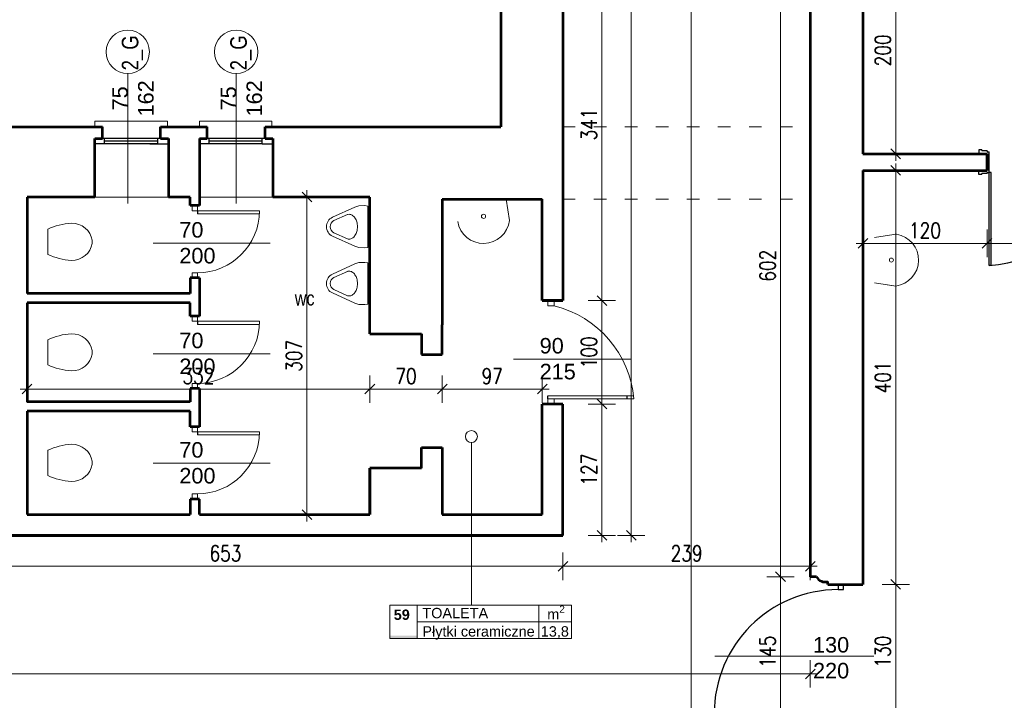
# Model space of a CAD drawing. Header units: millimetres. Extents: x 56977 to 67992, y 30187 to 42235.
# Tile 120 of 130: x 65545 to 66497, y 38844 to 39502. Entities that reach past the tile are written whole.
import ezdxf

# ---------------------------------------------------------------- set-up
doc = ezdxf.new("R2010")
doc.units = ezdxf.units.MM
doc.header["$MEASUREMENT"] = 0
doc.linetypes.add('ACAD_ISO03W100', pattern=[30, 12, -18])
doc.layers.get('0').update_dxf_attribs({"lineweight": 13})
doc.layers.get('DEFPOINTS').update_dxf_attribs({"lineweight": 13})
doc.layers.add('AI-OKNA', color=4, linetype='Continuous')
for name, color, linetype, lineweight in [('AI-OPISY', 3, 'Continuous', 13), ('AI_MURY', 40, 'Continuous', 53), ('AI_WIDOK', 8, 'Continuous', 13), ('OPISY TABELKI', 30, 'Continuous', 13), ('WODA', 7, 'Continuous', 13), ('wymiary', 8, 'Continuous', 13)]:
    doc.layers.add(name, color=color, linetype=linetype, lineweight=lineweight)
doc.styles.add('GENERATED_STYLE_2', font='txt.shx')
doc.styles.get("Standard").update_dxf_attribs({"font": 'txt.shx'})
doc.styles.add('Style-ROMANS', font='ROMANS.shx')
doc.styles.add('WYMIAROWY-08', font='ROMANS.shx', dxfattribs={"width": 0.8})
doc.dimstyles.new('DYBY', dxfattribs={"dimscale": 100, "dimtxt": 0.15, "dimasz": 0.05, "dimexe": 0.05, "dimexo": 0.1, "dimgap": 0.05, "dimtad": 1, "dimdec": 0, "dimdsep": 46, "dimlunit": 5, "dimtxsty": 'WYMIAROWY-08', "dimblk": 'M_STRZ', "dimcen": 0.1, "dimse1": 1, "dimse2": 1, "dimclrd": 7, "dimclre": 7, "dimclrt": 1, "dimadec": 0, "dimazin": 0, "dimtfac": 1, "dimtdec": 0, "dimtmove": 2, "dimatfit": 3, "dimldrblk": 'M_STRZ', "dimfxl": 0, "dimtolj": 1, "dimarcsym": 0})

# ---------------------------------------------------------------- blocks, each defined once
blk = doc.blocks.new('muszla04')
at = {"flags": 128}
for points in [[(17.92, 32.21), (17.92, 7.79)], [(40.7, 2), (44.4, 2.31), (47.98, 3.22), (51.31, 4.7), (54.27, 6.7), (56.78, 9.15), (58.74, 11.98), (60.08, 15.07), (60.76, 18.34), (60.76, 21.66), (60.08, 24.93), (58.74, 28.02), (56.78, 30.85), (54.27, 33.3), (51.31, 35.3), (47.98, 36.78), (44.4, 37.69), (40.7, 38)]]:
    blk.add_lwpolyline(points, dxfattribs=at)
for centre, start, end in [((45.81, -29.75), 94.30913, 114.23108), ((45.81, 69.75), 245.76892, 265.69087)]:
    blk.add_arc(centre, 67.95, start, end)
blk = doc.blocks.new('A$C062C27A1')
at = {"layer": 'WODA'}
for p, q in [((0, 0), (-2.8, 18.76)), ((44, 0), (46.8, 18.76))]:
    blk.add_line(p, q, dxfattribs=at)
at = {"layer": 'WODA', "flags": 128}
for points in [[(44, 0), (47.07, 20.65, 0.865936), (-3, 21.5)], [(-3, 21.5, 0.037015), (-2.8, 18.76)], [(24, 16.5, 1), (20, 16.5, 1), (24, 16.5)]]:
    blk.add_lwpolyline(points, format="xyb", dxfattribs=at)
at = {"layer": 'WODA'}
blk.add_circle((22, 16.5), 2, dxfattribs=at)
blk = doc.blocks.new('M_STRZ')
for p, q in [((0, 2.66), (0, 0)), ((-1.33, 0), (1.33, 0)), ((-0.94, -0.94), (0.94, 0.94)), ((0, 0), (0, -2.66))]:
    blk.add_line(p, q)
blk = doc.blocks.new('*U61')
at = {"layer": 'DEFPOINTS', "color": 0}
for p in [(66301.8, 40905.07), (66194.3, 38743.07), (66301.8, 38743.07)]:
    blk.add_point(p, dxfattribs=at)
at = {"layer": 'wymiary', "color": 7, "lineweight": -2}
blk.add_line((66194.3, 40900.07), (66194.3, 38748.07), dxfattribs=at)
at = {"layer": 'wymiary', "color": 7, "lineweight": -2, "xscale": 5, "yscale": 5, "zscale": 5}
for p, rotation in [((66194.3, 40905.07), 90), ((66194.3, 38743.07), 270)]:
    blk.add_blockref('M_STRZ', p, dxfattribs=dict(at, rotation=rotation))
at = {"layer": 'wymiary', "color": 1, "insert": (66181.8, 39824.07), "char_height": 15, "attachment_point": 5, "rotation": 90, "style": 'WYMIAROWY-08'}
blk.add_mtext('2162', dxfattribs=at)
blk = doc.blocks.new('*D1594')
at = {"layer": 'DEFPOINTS'}
for p in [(66301.8, 40905.07), (66206.8, 39846.12), (66194.3, 38743.07), (66301.8, 38743.07)]:
    blk.add_point(p, dxfattribs=at)
at = {"layer": 'wymiary', "color": 7}
blk.add_blockref('*U61', (0, 0), dxfattribs=at)
blk = doc.blocks.new('*U80')
at = {"layer": 'DEFPOINTS', "color": 0}
for p in [(66309.54, 38869.07), (58601.54, 38743.07), (66309.54, 38743.07)]:
    blk.add_point(p, dxfattribs=at)
at = {"layer": 'wymiary', "color": 7, "lineweight": -2}
blk.add_line((58606.54, 38869.07), (66304.54, 38869.07), dxfattribs=at)
at = {"layer": 'wymiary', "color": 7, "lineweight": -2, "xscale": 5, "yscale": 5, "zscale": 5, "rotation": 180}
blk.add_blockref('M_STRZ', (58601.54, 38869.07), dxfattribs=at)
at = {"layer": 'wymiary', "color": 7, "lineweight": -2, "xscale": 5, "yscale": 5, "zscale": 5}
blk.add_blockref('M_STRZ', (66309.54, 38869.07), dxfattribs=at)
at = {"layer": 'wymiary', "color": 1, "insert": (62455.54, 38881.57), "char_height": 15, "attachment_point": 5, "style": 'WYMIAROWY-08'}
blk.add_mtext('7708', dxfattribs=at)
blk = doc.blocks.new('*D1613')
at = {"layer": 'DEFPOINTS'}
for p in [(62433.49, 38881.57), (66309.54, 38869.07), (58601.54, 38743.07), (66309.54, 38743.07)]:
    blk.add_point(p, dxfattribs=at)
at = {"layer": 'wymiary', "color": 7}
blk.add_blockref('*U80', (0, 0), dxfattribs=at)
blk = doc.blocks.new('*U166')
at = {"layer": 'DEFPOINTS', "color": 0}
for p in [(66280.79, 39564.57), (66309.54, 39564.57), (66309.54, 38963.07)]:
    blk.add_point(p, dxfattribs=at)
at = {"layer": 'wymiary', "color": 7, "lineweight": -2}
blk.add_line((66280.79, 38968.07), (66280.79, 39559.57), dxfattribs=at)
at = {"layer": 'wymiary', "color": 7, "lineweight": -2, "xscale": 5, "yscale": 5, "zscale": 5}
for p, rotation in [((66280.79, 39564.57), 90), ((66280.79, 38963.07), 270)]:
    blk.add_blockref('M_STRZ', p, dxfattribs=dict(at, rotation=rotation))
at = {"layer": 'wymiary', "color": 1, "insert": (66268.29, 39263.82), "char_height": 15, "attachment_point": 5, "rotation": 90, "style": 'WYMIAROWY-08'}
blk.add_mtext('602', dxfattribs=at)
blk = doc.blocks.new('*D1699')
at = {"layer": 'DEFPOINTS'}
for p in [(66280.79, 39564.57), (66309.54, 39564.57), (66293.29, 39247.77), (66309.54, 38963.07)]:
    blk.add_point(p, dxfattribs=at)
at = {"layer": 'wymiary', "color": 7}
blk.add_blockref('*U166', (0, 0), dxfattribs=at)
blk = doc.blocks.new('*U274')
at = {"layer": 'DEFPOINTS', "color": 0}
for p in [(65417.54, 39003.07), (66070.32, 39003.07), (66070.32, 38973.16)]:
    blk.add_point(p, dxfattribs=at)
at = {"layer": 'wymiary', "color": 7, "lineweight": -2}
blk.add_line((65422.54, 38973.16), (66065.32, 38973.16), dxfattribs=at)
at = {"layer": 'wymiary', "color": 7, "lineweight": -2, "xscale": 5, "yscale": 5, "zscale": 5, "rotation": 180}
blk.add_blockref('M_STRZ', (65417.54, 38973.16), dxfattribs=at)
at = {"layer": 'wymiary', "color": 7, "lineweight": -2, "xscale": 5, "yscale": 5, "zscale": 5}
blk.add_blockref('M_STRZ', (66070.32, 38973.16), dxfattribs=at)
at = {"layer": 'wymiary', "color": 1, "insert": (65743.93, 38985.66), "char_height": 15, "attachment_point": 5, "style": 'WYMIAROWY-08'}
blk.add_mtext('653', dxfattribs=at)
blk = doc.blocks.new('*D1807')
at = {"layer": 'DEFPOINTS'}
for p in [(65417.54, 39003.07), (66070.32, 39003.07), (66070.32, 38973.16), (65727.88, 38960.66)]:
    blk.add_point(p, dxfattribs=at)
at = {"layer": 'wymiary', "color": 7}
blk.add_blockref('*U274', (0, 0), dxfattribs=at)
blk = doc.blocks.new('*U275')
at = {"layer": 'DEFPOINTS', "color": 0}
for p in [(66070.32, 39003.07), (66309.54, 39003.07), (66309.54, 38973.16)]:
    blk.add_point(p, dxfattribs=at)
at = {"layer": 'wymiary', "color": 7, "lineweight": -2}
blk.add_line((66075.32, 38973.16), (66304.54, 38973.16), dxfattribs=at)
at = {"layer": 'wymiary', "color": 7, "lineweight": -2, "xscale": 5, "yscale": 5, "zscale": 5, "rotation": 180}
blk.add_blockref('M_STRZ', (66070.32, 38973.16), dxfattribs=at)
at = {"layer": 'wymiary', "color": 7, "lineweight": -2, "xscale": 5, "yscale": 5, "zscale": 5}
blk.add_blockref('M_STRZ', (66309.54, 38973.16), dxfattribs=at)
at = {"layer": 'wymiary', "color": 1, "insert": (66189.93, 38985.66), "char_height": 15, "attachment_point": 5, "style": 'WYMIAROWY-08'}
blk.add_mtext('239', dxfattribs=at)
blk = doc.blocks.new('*D1808')
at = {"layer": 'DEFPOINTS'}
for p in [(66070.32, 39003.07), (66309.54, 39003.07), (66309.54, 38973.16), (66173.59, 38960.66)]:
    blk.add_point(p, dxfattribs=at)
at = {"layer": 'wymiary', "color": 7}
blk.add_blockref('*U275', (0, 0), dxfattribs=at)
blk = doc.blocks.new('*U278')
at = {"layer": 'DEFPOINTS', "color": 0}
for p in [(66280.79, 38963.07), (66309.54, 38963.07), (66309.54, 38818.07)]:
    blk.add_point(p, dxfattribs=at)
at = {"layer": 'wymiary', "color": 7, "lineweight": -2}
blk.add_line((66280.79, 38823.07), (66280.79, 38958.07), dxfattribs=at)
at = {"layer": 'wymiary', "color": 7, "lineweight": -2, "xscale": 5, "yscale": 5, "zscale": 5}
for p, rotation in [((66280.79, 38963.07), 90), ((66280.79, 38818.07), 270)]:
    blk.add_blockref('M_STRZ', p, dxfattribs=dict(at, rotation=rotation))
at = {"layer": 'wymiary', "color": 1, "insert": (66268.29, 38890.57), "char_height": 15, "attachment_point": 5, "rotation": 90, "style": 'WYMIAROWY-08'}
blk.add_mtext('145', dxfattribs=at)
blk = doc.blocks.new('*D1811')
at = {"layer": 'DEFPOINTS'}
for p in [(66280.79, 38963.07), (66309.54, 38963.07), (66293.29, 38875.09), (66309.54, 38818.07)]:
    blk.add_point(p, dxfattribs=at)
at = {"layer": 'wymiary', "color": 7}
blk.add_blockref('*U278', (0, 0), dxfattribs=at)
blk = doc.blocks.new('*U305')
at = {"layer": 'DEFPOINTS', "color": 0}
for p in [(66369.54, 39572.07), (66369.54, 39372.07), (66392.26, 39372.07)]:
    blk.add_point(p, dxfattribs=at)
at = {"layer": 'wymiary', "color": 7, "lineweight": -2}
blk.add_line((66392.26, 39567.07), (66392.26, 39377.07), dxfattribs=at)
at = {"layer": 'wymiary', "color": 7, "lineweight": -2, "xscale": 5, "yscale": 5, "zscale": 5}
for p, rotation in [((66392.26, 39572.07), 90), ((66392.26, 39372.07), 270)]:
    blk.add_blockref('M_STRZ', p, dxfattribs=dict(at, rotation=rotation))
at = {"layer": 'wymiary', "color": 1, "insert": (66379.76, 39472.07), "char_height": 15, "attachment_point": 5, "rotation": 90, "style": 'WYMIAROWY-08'}
blk.add_mtext('200', dxfattribs=at)
blk = doc.blocks.new('*D1838')
at = {"layer": 'DEFPOINTS'}
for p in [(66369.54, 39572.07), (66379.76, 39488.4), (66369.54, 39372.07), (66392.26, 39372.07)]:
    blk.add_point(p, dxfattribs=at)
at = {"layer": 'wymiary', "color": 7}
blk.add_blockref('*U305', (0, 0), dxfattribs=at)
blk = doc.blocks.new('*U306')
at = {"layer": 'DEFPOINTS', "color": 0}
for p in [(66369.54, 39356.07), (66369.54, 38955.57), (66392.26, 38955.57)]:
    blk.add_point(p, dxfattribs=at)
at = {"layer": 'wymiary', "color": 7, "lineweight": -2}
blk.add_line((66392.26, 39351.07), (66392.26, 38960.57), dxfattribs=at)
at = {"layer": 'wymiary', "color": 7, "lineweight": -2, "xscale": 5, "yscale": 5, "zscale": 5}
for p, rotation in [((66392.26, 39356.07), 90), ((66392.26, 38955.57), 270)]:
    blk.add_blockref('M_STRZ', p, dxfattribs=dict(at, rotation=rotation))
at = {"layer": 'wymiary', "color": 1, "insert": (66379.76, 39155.82), "char_height": 15, "attachment_point": 5, "rotation": 90, "style": 'WYMIAROWY-08'}
blk.add_mtext('401', dxfattribs=at)
blk = doc.blocks.new('*D1839')
at = {"layer": 'DEFPOINTS'}
for p in [(66369.54, 39356.07), (66379.76, 39172.15), (66369.54, 38955.57), (66392.26, 38955.57)]:
    blk.add_point(p, dxfattribs=at)
at = {"layer": 'wymiary', "color": 7}
blk.add_blockref('*U306', (0, 0), dxfattribs=at)
blk = doc.blocks.new('*U307')
at = {"layer": 'DEFPOINTS', "color": 0}
for p in [(66369.54, 38955.57), (66369.54, 38825.57), (66392.26, 38825.57)]:
    blk.add_point(p, dxfattribs=at)
at = {"layer": 'wymiary', "color": 7, "lineweight": -2}
blk.add_line((66392.26, 38950.57), (66392.26, 38830.57), dxfattribs=at)
at = {"layer": 'wymiary', "color": 7, "lineweight": -2, "xscale": 5, "yscale": 5, "zscale": 5}
for p, rotation in [((66392.26, 38955.57), 90), ((66392.26, 38825.57), 270)]:
    blk.add_blockref('M_STRZ', p, dxfattribs=dict(at, rotation=rotation))
at = {"layer": 'wymiary', "color": 1, "insert": (66379.76, 38890.57), "char_height": 15, "attachment_point": 5, "rotation": 90, "style": 'WYMIAROWY-08'}
blk.add_mtext('130', dxfattribs=at)
blk = doc.blocks.new('*D1840')
at = {"layer": 'DEFPOINTS'}
for p in [(66369.54, 38955.57), (66379.76, 38906.05), (66369.54, 38825.57), (66392.26, 38825.57)]:
    blk.add_point(p, dxfattribs=at)
at = {"layer": 'wymiary', "color": 7}
blk.add_blockref('*U307', (0, 0), dxfattribs=at)
blk = doc.blocks.new('*U322')
at = {"layer": 'DEFPOINTS', "color": 0}
for p in [(66063.54, 39570.82), (66063.54, 39230.07), (66108, 39230.07)]:
    blk.add_point(p, dxfattribs=at)
at = {"layer": 'wymiary', "color": 7, "lineweight": -2}
blk.add_line((66108, 39565.82), (66108, 39235.07), dxfattribs=at)
at = {"layer": 'wymiary', "color": 7, "lineweight": -2, "xscale": 5, "yscale": 5, "zscale": 5}
for p, rotation in [((66108, 39570.82), 90), ((66108, 39230.07), 270)]:
    blk.add_blockref('M_STRZ', p, dxfattribs=dict(at, rotation=rotation))
at = {"layer": 'wymiary', "color": 1, "insert": (66095.5, 39400.44), "char_height": 15, "attachment_point": 5, "rotation": 90, "style": 'WYMIAROWY-08'}
blk.add_mtext('341', dxfattribs=at)
blk = doc.blocks.new('*D1855')
at = {"layer": 'DEFPOINTS'}
for p in [(66063.54, 39570.82), (66095.5, 39416.78), (66063.54, 39230.07), (66108, 39230.07)]:
    blk.add_point(p, dxfattribs=at)
at = {"layer": 'wymiary', "color": 7}
blk.add_blockref('*U322', (0, 0), dxfattribs=at)
blk = doc.blocks.new('*U323')
at = {"layer": 'DEFPOINTS', "color": 0}
for p in [(66063.54, 39230.07), (66063.54, 39130.07), (66108, 39130.07)]:
    blk.add_point(p, dxfattribs=at)
at = {"layer": 'wymiary', "color": 7, "lineweight": -2}
blk.add_line((66108, 39225.07), (66108, 39135.07), dxfattribs=at)
at = {"layer": 'wymiary', "color": 7, "lineweight": -2, "xscale": 5, "yscale": 5, "zscale": 5}
for p, rotation in [((66108, 39230.07), 90), ((66108, 39130.07), 270)]:
    blk.add_blockref('M_STRZ', p, dxfattribs=dict(at, rotation=rotation))
at = {"layer": 'wymiary', "color": 1, "insert": (66095.5, 39180.07), "char_height": 15, "attachment_point": 5, "rotation": 90, "style": 'WYMIAROWY-08'}
blk.add_mtext('100', dxfattribs=at)
blk = doc.blocks.new('*D1856')
at = {"layer": 'DEFPOINTS'}
for p in [(66063.54, 39230.07), (66095.5, 39195.55), (66063.54, 39130.07), (66108, 39130.07)]:
    blk.add_point(p, dxfattribs=at)
at = {"layer": 'wymiary', "color": 7}
blk.add_blockref('*U323', (0, 0), dxfattribs=at)
blk = doc.blocks.new('*U629')
at = {"layer": 'DEFPOINTS', "color": 0}
for p in [(66063.54, 39130.07), (66063.54, 39003.07), (66108, 39003.07)]:
    blk.add_point(p, dxfattribs=at)
at = {"layer": 'wymiary', "color": 7, "lineweight": -2}
blk.add_line((66108, 39125.07), (66108, 39008.07), dxfattribs=at)
at = {"layer": 'wymiary', "color": 7, "lineweight": -2, "xscale": 5, "yscale": 5, "zscale": 5}
for p, rotation in [((66108, 39130.07), 90), ((66108, 39003.07), 270)]:
    blk.add_blockref('M_STRZ', p, dxfattribs=dict(at, rotation=rotation))
at = {"layer": 'wymiary', "color": 1, "insert": (66095.5, 39066.57), "char_height": 15, "attachment_point": 5, "rotation": 90, "style": 'WYMIAROWY-08'}
blk.add_mtext('127', dxfattribs=at)
blk = doc.blocks.new('*D2162')
at = {"layer": 'DEFPOINTS'}
for p in [(66063.54, 39130.07), (66095.5, 39082.05), (66063.54, 39003.07), (66108, 39003.07)]:
    blk.add_point(p, dxfattribs=at)
at = {"layer": 'wymiary', "color": 7}
blk.add_blockref('*U629', (0, 0), dxfattribs=at)
blk = doc.blocks.new('*U758')
at = {"layer": 'DEFPOINTS', "color": 0}
for p in [(66108, 40600.07), (66108, 39003.07), (66136.37, 39003.07)]:
    blk.add_point(p, dxfattribs=at)
at = {"layer": 'wymiary', "color": 7, "lineweight": -2}
blk.add_line((66136.37, 40595.07), (66136.37, 39008.07), dxfattribs=at)
at = {"layer": 'wymiary', "color": 7, "lineweight": -2, "xscale": 5, "yscale": 5, "zscale": 5}
for p, rotation in [((66136.37, 40600.07), 90), ((66136.37, 39003.07), 270)]:
    blk.add_blockref('M_STRZ', p, dxfattribs=dict(at, rotation=rotation))
at = {"layer": 'wymiary', "color": 1, "insert": (66123.87, 39801.57), "char_height": 15, "attachment_point": 5, "rotation": 90, "style": 'WYMIAROWY-08'}
blk.add_mtext('1597', dxfattribs=at)
blk = doc.blocks.new('*D2291')
at = {"layer": 'DEFPOINTS'}
for p in [(66108, 40600.07), (66123.87, 39822.76), (66108, 39003.07), (66136.37, 39003.07)]:
    blk.add_point(p, dxfattribs=at)
at = {"layer": 'wymiary', "color": 7}
blk.add_blockref('*U758', (0, 0), dxfattribs=at)
blk = doc.blocks.new('*U759')
at = {"layer": 'DEFPOINTS', "color": 0}
for p in [(66360.54, 39322.07), (66480.54, 39322.07), (66480.54, 39285.42)]:
    blk.add_point(p, dxfattribs=at)
at = {"layer": 'wymiary', "color": 7, "lineweight": -2}
blk.add_line((66365.54, 39285.42), (66475.54, 39285.42), dxfattribs=at)
at = {"layer": 'wymiary', "color": 7, "lineweight": -2, "xscale": 5, "yscale": 5, "zscale": 5, "rotation": 180}
blk.add_blockref('M_STRZ', (66360.54, 39285.42), dxfattribs=at)
at = {"layer": 'wymiary', "color": 7, "lineweight": -2, "xscale": 5, "yscale": 5, "zscale": 5}
blk.add_blockref('M_STRZ', (66480.54, 39285.42), dxfattribs=at)
at = {"layer": 'wymiary', "color": 1, "insert": (66420.54, 39297.92), "char_height": 15, "attachment_point": 5, "style": 'WYMIAROWY-08'}
blk.add_mtext('120', dxfattribs=at)
blk = doc.blocks.new('*D2292')
at = {"layer": 'DEFPOINTS'}
for p in [(66360.54, 39322.07), (66480.54, 39322.07), (66480.54, 39285.42), (66405.06, 39272.92)]:
    blk.add_point(p, dxfattribs=at)
at = {"layer": 'wymiary', "color": 7}
blk.add_blockref('*U759', (0, 0), dxfattribs=at)
blk = doc.blocks.new('*U760')
at = {"layer": 'DEFPOINTS', "color": 0}
for p in [(66480.54, 39322.07), (66580.54, 39322.07), (66580.54, 39285.42)]:
    blk.add_point(p, dxfattribs=at)
at = {"layer": 'wymiary', "color": 7, "lineweight": -2}
blk.add_line((66485.54, 39285.42), (66575.54, 39285.42), dxfattribs=at)
at = {"layer": 'wymiary', "color": 7, "lineweight": -2, "xscale": 5, "yscale": 5, "zscale": 5, "rotation": 180}
blk.add_blockref('M_STRZ', (66480.54, 39285.42), dxfattribs=at)
at = {"layer": 'wymiary', "color": 7, "lineweight": -2, "xscale": 5, "yscale": 5, "zscale": 5}
blk.add_blockref('M_STRZ', (66580.54, 39285.42), dxfattribs=at)
at = {"layer": 'wymiary', "color": 1, "insert": (66530.54, 39297.92), "char_height": 15, "attachment_point": 5, "style": 'WYMIAROWY-08'}
blk.add_mtext('100', dxfattribs=at)
blk = doc.blocks.new('*D2293')
at = {"layer": 'DEFPOINTS'}
for p in [(66480.54, 39322.07), (66580.54, 39322.07), (66580.54, 39285.42), (66515.06, 39272.92)]:
    blk.add_point(p, dxfattribs=at)
at = {"layer": 'wymiary', "color": 7}
blk.add_blockref('*U760', (0, 0), dxfattribs=at)
blk = doc.blocks.new('*U808')
at = {"layer": 'DEFPOINTS', "color": 0}
for p in [(65883.54, 39144.51), (65552.05, 39095.32), (65883.54, 39095.32)]:
    blk.add_point(p, dxfattribs=at)
at = {"layer": 'wymiary', "color": 7, "lineweight": -2}
blk.add_line((65557.05, 39144.51), (65878.54, 39144.51), dxfattribs=at)
at = {"layer": 'wymiary', "color": 7, "lineweight": -2, "xscale": 5, "yscale": 5, "zscale": 5, "rotation": 180}
blk.add_blockref('M_STRZ', (65552.05, 39144.51), dxfattribs=at)
at = {"layer": 'wymiary', "color": 7, "lineweight": -2, "xscale": 5, "yscale": 5, "zscale": 5}
blk.add_blockref('M_STRZ', (65883.54, 39144.51), dxfattribs=at)
at = {"layer": 'wymiary', "color": 1, "insert": (65717.79, 39157.01), "char_height": 15, "attachment_point": 5, "style": 'WYMIAROWY-08'}
blk.add_mtext('332', dxfattribs=at)
blk = doc.blocks.new('*D2341')
at = {"layer": 'DEFPOINTS'}
for p in [(65701.46, 39157.01), (65883.54, 39144.51), (65552.05, 39095.32), (65883.54, 39095.32)]:
    blk.add_point(p, dxfattribs=at)
at = {"layer": 'wymiary', "color": 7}
blk.add_blockref('*U808', (0, 0), dxfattribs=at)
blk = doc.blocks.new('*U809')
at = {"layer": 'DEFPOINTS', "color": 0}
for p in [(66050.32, 39144.51), (65953.54, 39095.32), (66050.32, 39095.32)]:
    blk.add_point(p, dxfattribs=at)
at = {"layer": 'wymiary', "color": 7, "lineweight": -2}
blk.add_line((65958.54, 39144.51), (66045.32, 39144.51), dxfattribs=at)
at = {"layer": 'wymiary', "color": 7, "lineweight": -2, "xscale": 5, "yscale": 5, "zscale": 5, "rotation": 180}
blk.add_blockref('M_STRZ', (65953.54, 39144.51), dxfattribs=at)
at = {"layer": 'wymiary', "color": 7, "lineweight": -2, "xscale": 5, "yscale": 5, "zscale": 5}
blk.add_blockref('M_STRZ', (66050.32, 39144.51), dxfattribs=at)
at = {"layer": 'wymiary', "color": 1, "insert": (66001.93, 39157.01), "char_height": 15, "attachment_point": 5, "style": 'WYMIAROWY-08'}
blk.add_mtext('97', dxfattribs=at)
blk = doc.blocks.new('*D2342')
at = {"layer": 'DEFPOINTS'}
for p in [(65991.31, 39157.01), (66050.32, 39144.51), (65953.54, 39095.32), (66050.32, 39095.32)]:
    blk.add_point(p, dxfattribs=at)
at = {"layer": 'wymiary', "color": 7}
blk.add_blockref('*U809', (0, 0), dxfattribs=at)
blk = doc.blocks.new('*U810')
at = {"layer": 'DEFPOINTS', "color": 0}
for p in [(65953.54, 39144.51), (65883.54, 39095.32), (65953.54, 39095.32)]:
    blk.add_point(p, dxfattribs=at)
at = {"layer": 'wymiary', "color": 7, "lineweight": -2}
blk.add_line((65888.54, 39144.51), (65948.54, 39144.51), dxfattribs=at)
at = {"layer": 'wymiary', "color": 7, "lineweight": -2, "xscale": 5, "yscale": 5, "zscale": 5, "rotation": 180}
blk.add_blockref('M_STRZ', (65883.54, 39144.51), dxfattribs=at)
at = {"layer": 'wymiary', "color": 7, "lineweight": -2, "xscale": 5, "yscale": 5, "zscale": 5}
blk.add_blockref('M_STRZ', (65953.54, 39144.51), dxfattribs=at)
at = {"layer": 'wymiary', "color": 1, "insert": (65918.54, 39157.01), "char_height": 15, "attachment_point": 5, "style": 'WYMIAROWY-08'}
blk.add_mtext('70', dxfattribs=at)
blk = doc.blocks.new('*D2343')
at = {"layer": 'DEFPOINTS'}
for p in [(65907.91, 39157.01), (65953.54, 39144.51), (65883.54, 39095.32), (65953.54, 39095.32)]:
    blk.add_point(p, dxfattribs=at)
at = {"layer": 'wymiary', "color": 7}
blk.add_blockref('*U810', (0, 0), dxfattribs=at)
blk = doc.blocks.new('*U812')
at = {"layer": 'DEFPOINTS', "color": 0}
for p in [(65552.05, 39330.28), (65552.05, 39023.07), (65822.67, 39023.07)]:
    blk.add_point(p, dxfattribs=at)
at = {"layer": 'wymiary', "color": 7, "lineweight": -2}
blk.add_line((65822.67, 39325.28), (65822.67, 39028.07), dxfattribs=at)
at = {"layer": 'wymiary', "color": 7, "lineweight": -2, "xscale": 5, "yscale": 5, "zscale": 5}
for p, rotation in [((65822.67, 39330.28), 90), ((65822.67, 39023.07), 270)]:
    blk.add_blockref('M_STRZ', p, dxfattribs=dict(at, rotation=rotation))
at = {"layer": 'wymiary', "color": 1, "insert": (65810.17, 39176.67), "char_height": 15, "attachment_point": 5, "rotation": 90, "style": 'WYMIAROWY-08'}
blk.add_mtext('307', dxfattribs=at)
blk = doc.blocks.new('*D2345')
at = {"layer": 'DEFPOINTS'}
for p in [(65552.05, 39330.28), (65810.17, 39193.01), (65552.05, 39023.07), (65822.67, 39023.07)]:
    blk.add_point(p, dxfattribs=at)
at = {"layer": 'wymiary', "color": 7}
blk.add_blockref('*U812', (0, 0), dxfattribs=at)

msp = doc.modelspace()

# ---------------------------------------------------------------- hatches: boundary and pattern name
at = {"layer": 'OPISY TABELKI', "extrusion": (0, 0, -1)}
msp.add_hatch(color=256, dxfattribs=at).paths.add_polyline_path([(-65929.31, 38903.2), (-65929.31, 38906.15), (-65902.96, 38906.15), (-65902.96, 38903.2)], flags=16)

# ---------------------------------------------------------------- linework, layer by layer
at = {"layer": 'AI-OKNA'}
for p, q in [((65681.04, 39386.77), (65617.67, 39386.77)), ((65626.92, 39381.77), (65626.92, 39386.77)), ((65678.42, 39384.27), (65626.92, 39384.27)), ((65678.42, 39381.77), (65678.42, 39386.77)), ((65782.17, 39386.75), (65726.33, 39386.75)), ((65728.05, 39381.75), (65728.05, 39386.75)), ((65779.55, 39384.25), (65728.05, 39384.25)), ((65779.55, 39381.75), (65779.55, 39386.75)), ((65626.92, 39381.77), (65617.67, 39381.77)), ((65678.42, 39381.77), (65626.92, 39381.77)), ((65670.88, 39381.77), (65681.13, 39381.77)), ((65678.42, 39381.77), (65688.67, 39381.87)), ((65728.05, 39381.75), (65718.8, 39381.75)), ((65779.55, 39381.75), (65728.05, 39381.75)), ((65779.55, 39381.75), (65788.8, 39381.75)), ((65779.55, 39381.75), (65789.8, 39381.75)), ((66472.54, 39376.07), (66472.54, 39372.07)), ((66475.54, 39376.07), (66472.54, 39376.07)), ((66475.54, 39376.07), (66475.54, 39375.07)), ((66480.54, 39375.07), (66475.54, 39375.07)), ((66480.54, 39375.07), (66480.54, 39374.07)), ((66480.54, 39374.07), (66482.54, 39374.07)), ((66482.54, 39354.07), (66482.54, 39374.07)), ((66480.54, 39368.57), (66480.54, 39363.57)), ((66472.54, 39352.07), (66472.54, 39356.07)), ((66480.54, 39354.07), (66482.54, 39354.07)), ((66480.54, 39353.07), (66480.54, 39354.07)), ((66484.54, 39354.07), (66482.54, 39354.07)), ((66482.54, 39264.07), (66482.54, 39354.07)), ((66484.54, 39264.07), (66484.54, 39354.07)), ((66475.54, 39352.07), (66472.54, 39352.07)), ((66480.54, 39353.07), (66475.54, 39353.07)), ((66475.54, 39352.07), (66475.54, 39353.07)), ((65716.8, 39316.98), (65716.8, 39313.98)), ((66484.54, 39264.07), (66482.54, 39264.07)), ((65716.8, 39210.07), (65716.8, 39207.07)), ((66055.8, 39135.07), (66055.8, 39138.07)), ((66132.06, 39138.07), (66132.06, 39135.07)), ((65716.8, 39103.17), (65716.8, 39100.17)), ((66336.67, 38955.57), (66336.67, 38950.57)), ((66341.67, 38950.57), (66341.67, 38955.57)), ((66336.67, 38950.57), (66341.67, 38950.57))]:
    msp.add_line(p, q, dxfattribs=at)
at = {"layer": 'AI-OKNA', "linetype": 'ByBlock', "lineweight": 13}
for p, q in [((65716.8, 39316.98), (65776.8, 39316.98)), ((65716.8, 39313.98), (65776.8, 39313.98)), ((66055.8, 39230.07), (66055.8, 39225.07)), ((66061.8, 39225.07), (66061.8, 39230.07)), ((66055.8, 39225.07), (66061.8, 39225.07)), ((65716.8, 39210.07), (65776.8, 39210.07)), ((65716.8, 39207.07), (65776.8, 39207.07)), ((66055.8, 39138.07), (66138.85, 39138.07)), ((66055.8, 39130.07), (66055.8, 39135.07)), ((66055.8, 39135.07), (66138.85, 39135.07)), ((66061.8, 39130.07), (66061.8, 39135.07)), ((65716.8, 39103.17), (65776.8, 39103.17)), ((65716.8, 39100.17), (65776.8, 39100.17))]:
    msp.add_line(p, q, dxfattribs=at)
at = {"layer": 'AI-OKNA'}
for centre, radius, start, end in [((66477.93, 39365.18), 101.21, 272.60547, 353.69931), ((66336.67, 38830.57), 120, 90, 180)]:
    msp.add_arc(centre, radius, start, end, dxfattribs=at)
at = {"layer": 'AI-OKNA', "linetype": 'ByBlock', "lineweight": 13}
for centre, radius, start, end in [((65716.8, 39316.98), 60, 270, 0), ((66037.94, 39126.66), 101.26, 4.76391, 76.37506), ((65716.8, 39210.07), 60, 270, 0), ((65716.8, 39103.17), 60, 270, 0)]:
    msp.add_arc(centre, radius, start, end, dxfattribs=at)
for points in [[(65711.8, 39321.98), (65716.8, 39321.98), (65716.8, 39316.98), (65711.8, 39316.98)], [(65711.8, 39256.98), (65716.8, 39256.98), (65716.8, 39251.98), (65711.8, 39251.98)], [(65711.8, 39215.07), (65716.8, 39215.07), (65716.8, 39210.07), (65711.8, 39210.07)], [(65711.8, 39150.07), (65716.8, 39150.07), (65716.8, 39145.07), (65711.8, 39145.07)], [(65711.8, 39108.17), (65716.8, 39108.17), (65716.8, 39103.17), (65711.8, 39103.17)], [(65711.8, 39043.17), (65716.8, 39043.17), (65716.8, 39038.17), (65711.8, 39038.17)]]:
    msp.add_3dface(points, dxfattribs=at)
at = {"layer": 'AI-OPISY'}
for p, q in [((65649.35, 39449.64), (65649.35, 39323.89)), ((65754.25, 39449.63), (65754.25, 39323.88)), ((66370.99, 38886.19), (66217.15, 38886.19))]:
    msp.add_line(p, q, dxfattribs=at)
at = {"layer": 'AI-OPISY', "linetype": 'ByBlock', "lineweight": 13}
for p, q in [((65674.03, 39285.64), (65787.09, 39285.64)), ((65674.03, 39178.64), (65787.09, 39178.64)), ((66022.56, 39173.57), (66135.62, 39173.57)), ((65674.03, 39072.84), (65787.09, 39072.84))]:
    msp.add_line(p, q, dxfattribs=at)
at = {"layer": 'AI-OPISY'}
for centre in [(65649.35, 39470.64), (65754.25, 39470.63)]:
    msp.add_circle(centre, 21, dxfattribs=at)
at = {"layer": 'AI_MURY'}
for p, q in [((66010.32, 39581.96), (66010.32, 39398.07)), ((66070.32, 39570.82), (66070.32, 39230.07)), ((66309.54, 39564.57), (66309.54, 38963.07)), ((66360.54, 39572.07), (66360.54, 39372.07)), ((66070.32, 39548.57), (66070.32, 39230.07)), ((65530.04, 39398.07), (65624.87, 39398.09)), ((65681.04, 39398.08), (65726.33, 39398.08)), ((65726.33, 39386.75), (65726.33, 39398.08)), ((65782.17, 39398.08), (66010.32, 39398.07)), ((65718.8, 39386.75), (65718.8, 39321.98)), ((66360.54, 39372.07), (66480.54, 39372.07)), ((66480.54, 39356.07), (66480.54, 39372.07)), ((66360.54, 39356.07), (66360.54, 38955.57)), ((66360.54, 39356.07), (66480.54, 39356.07)), ((66360.54, 39356.07), (66480.54, 39356.07)), ((65552.05, 39330.29), (65552.05, 39236.88)), ((65617.67, 39330.29), (65552.05, 39330.29)), ((65709.81, 39330.29), (65688.67, 39330.29)), ((65709.81, 39321.98), (65709.81, 39330.29)), ((65883.54, 39330.28), (65789.8, 39330.28)), ((65883.54, 39198.07), (65883.54, 39330.28)), ((65953.54, 39328.07), (66050.32, 39328.07)), ((65953.54, 39328.07), (65953.54, 39233.07)), ((66050.32, 39230.07), (66050.32, 39328.07)), ((65718.8, 39321.98), (65709.81, 39321.98)), ((65718.8, 39251.98), (65709.81, 39251.98)), ((65709.81, 39251.98), (65709.81, 39236.88)), ((65718.8, 39251.98), (65718.8, 39215.07)), ((65709.81, 39236.88), (65552.05, 39236.88)), ((65953.54, 39233.07), (65953.54, 39206.57)), ((66070.32, 39230.07), (66050.32, 39230.07)), ((66050.32, 39230.07), (66070.32, 39230.07)), ((65552.05, 39227.94), (65552.05, 39132.21)), ((65709.81, 39227.94), (65552.05, 39227.94)), ((65709.81, 39215.07), (65709.81, 39227.94)), ((65718.8, 39215.07), (65709.81, 39215.07)), ((65953.54, 39178.07), (65953.54, 39206.57)), ((65883.54, 39198.07), (65933.54, 39198.07)), ((65933.54, 39198.07), (65933.54, 39178.07)), ((65933.54, 39178.07), (65953.54, 39178.07)), ((65718.8, 39145.07), (65709.81, 39145.07)), ((65709.81, 39145.07), (65709.81, 39132.21)), ((65718.8, 39145.07), (65718.8, 39108.17)), ((65709.81, 39132.21), (65552.05, 39132.21)), ((66070.32, 39130.07), (66050.32, 39130.07)), ((66050.32, 39023.07), (66050.32, 39130.07)), ((66070.32, 39003.07), (66070.32, 39130.07)), ((66070.32, 39003.07), (66070.32, 39129.07)), ((65552.05, 39123.27), (65552.05, 39023.07)), ((65709.81, 39123.27), (65552.05, 39123.27)), ((65709.81, 39108.17), (65709.81, 39123.27)), ((65718.8, 39108.17), (65709.81, 39108.17)), ((65933.54, 39068.07), (65933.54, 39088.07)), ((65933.54, 39068.07), (65933.54, 39088.07)), ((65933.54, 39088.07), (65953.54, 39088.07)), ((65953.54, 39088.07), (65953.54, 39023.07)), ((65933.54, 39068.07), (65883.54, 39068.07)), ((65883.54, 39068.07), (65883.54, 39023.07)), ((65883.54, 39023.07), (65883.54, 39068.07)), ((65718.8, 39038.17), (65709.81, 39038.17)), ((65709.81, 39038.17), (65709.81, 39023.07)), ((65718.8, 39023.07), (65718.8, 39038.17)), ((65552.05, 39023.07), (65709.81, 39023.07)), ((65718.8, 39023.07), (65883.54, 39023.07)), ((65953.54, 39023.07), (66050.32, 39023.07)), ((65416.54, 39003.07), (66070.32, 39003.07)), ((66070.32, 39003.07), (65417.54, 39003.07)), ((66315.69, 38963.07), (66309.54, 38963.07)), ((66326.67, 38955.57), (66326.67, 38958.57)), ((66326.67, 38955.57), (66360.54, 38955.57))]:
    msp.add_line(p, q, dxfattribs=at)
at = {"layer": 'AI_MURY', "linetype": 'ByBlock', "lineweight": 53}
for p, q in [((65624.87, 39386.77), (65624.87, 39398.09)), ((65681.04, 39386.77), (65681.04, 39398.08)), ((65782.17, 39386.75), (65782.17, 39398.08)), ((65617.67, 39359.27), (65617.67, 39386.77)), ((65617.67, 39386.77), (65624.87, 39386.77)), ((65681.04, 39386.77), (65688.67, 39386.77)), ((65688.67, 39386.77), (65688.67, 39359.25)), ((65688.67, 39386.75), (65688.67, 39359.25)), ((65718.8, 39386.75), (65726.33, 39386.75)), ((65782.17, 39386.75), (65789.8, 39386.75)), ((65789.8, 39386.75), (65789.8, 39359.25)), ((65789.8, 39386.75), (65789.8, 39359.25)), ((65617.67, 39330.29), (65617.67, 39359.27)), ((65688.67, 39359.3), (65688.67, 39330.29)), ((65789.8, 39359.25), (65789.8, 39330.28))]:
    msp.add_line(p, q, dxfattribs=at)
at = {"layer": 'AI_MURY'}
msp.add_arc((66323.69, 38966.95), 8.89, 205.85654, 289.57838, dxfattribs=at)
at = {"layer": 'AI_WIDOK'}
for p, q in [((65617.67, 39398.6), (65617.67, 39403.6)), ((65617.67, 39403.6), (65687.67, 39403.6)), ((65687.67, 39403.6), (65687.67, 39398.6)), ((65718.8, 39398.59), (65718.8, 39403.59)), ((65718.8, 39403.59), (65788.8, 39403.59)), ((65788.8, 39403.59), (65788.8, 39398.59)), ((65617.67, 39330.29), (65688.67, 39330.29)), ((65789.8, 39330.28), (65718.8, 39330.28))]:
    msp.add_line(p, q, dxfattribs=at)
at = {"layer": 'AI_WIDOK', "color": 251, "linetype": 'ACAD_ISO03W100'}
for p, q in [((66070.32, 39398.07), (66309.54, 39398.07)), ((66070.32, 39328.07), (66309.54, 39328.07))]:
    msp.add_line(p, q, dxfattribs=at)
at = {"layer": 'AI_WIDOK', "linetype": 'ByBlock', "lineweight": 13, "flags": 128}
for points in [[(66015.54, 39328.07), (66018.61, 39307.42, -0.865936), (65968.54, 39306.57)], [(65881.54, 39281.57), (65878.82, 39281.18), (65873, 39281.34), (65869.17, 39282.64), (65847.42, 39292.45, -0.294813), (65841.54, 39301.57, -0.294813), (65847.42, 39310.68), (65869.17, 39320.5), (65873, 39321.8), (65878.82, 39321.96), (65881.54, 39321.57), (65881.54, 39301.57), (65881.54, 39281.57)], [(65861.82, 39289.85), (65848.88, 39295.69, -0.294813), (65845.08, 39301.57, -0.294813), (65848.88, 39307.45), (65861.82, 39313.29)], [(65861.82, 39289.85, 0.08043), (65863.54, 39289.57, 0.139889), (65866.41, 39290.39, 0.107118), (65869.19, 39293.08, 0.079812), (65870.89, 39296.79, 0.067459), (65871.54, 39301.57, 0.067459), (65870.89, 39306.34, 0.079812), (65869.19, 39310.05, 0.107118), (65866.41, 39312.75, 0.139889), (65863.54, 39313.57, 0.103382), (65861.35, 39313.11)], [(65881.54, 39226.57), (65878.82, 39226.18), (65873, 39226.34), (65869.17, 39227.64), (65847.42, 39237.45, -0.294813), (65841.54, 39246.57, -0.294813), (65847.42, 39255.68), (65869.17, 39265.5), (65873, 39266.8), (65878.82, 39266.96), (65881.54, 39266.57), (65881.54, 39246.57), (65881.54, 39226.57)], [(65861.82, 39234.85), (65848.88, 39240.69, -0.294813), (65845.08, 39246.57, -0.294813), (65848.88, 39252.45), (65861.82, 39258.29)], [(65861.82, 39234.85, 0.08043), (65863.54, 39234.57, 0.139889), (65866.41, 39235.39, 0.107118), (65869.19, 39238.08, 0.079812), (65870.89, 39241.79, 0.067459), (65871.54, 39246.57, 0.067459), (65870.89, 39251.34, 0.079812), (65869.19, 39255.05, 0.107118), (65866.41, 39257.75, 0.139889), (65863.54, 39258.57, 0.103382), (65861.35, 39258.11)]]:
    msp.add_lwpolyline(points, format="xyb", dxfattribs=at)
at = {"layer": 'AI_WIDOK', "color": 7, "linetype": 'ByBlock', "lineweight": 13, "flags": 128}
msp.add_lwpolyline([(65869.19, 39310.05), (65869.19, 39310.05)], dxfattribs=at)
at = {"layer": 'AI_WIDOK', "flags": 128}
msp.add_lwpolyline([(65995.54, 39311.57, -1), (65991.54, 39311.57, -1), (65995.54, 39311.57)], format="xyb", dxfattribs=at)
at = {"layer": 'AI_WIDOK', "linetype": 'ByBlock', "lineweight": 13, "flags": 128}
msp.add_lwpolyline([(65869.19, 39255.05), (65869.19, 39255.05)], dxfattribs=at)
at = {"layer": 'AI_WIDOK', "extrusion": (0, 0, -1)}
msp.add_circle((-65993.54, 39311.57), 2, dxfattribs=at)
at = {"layer": 'OPISY TABELKI'}
for p, q in [((65981.78, 38935.45), (65981.78, 39092.75)), ((65902.96, 38935.45), (66078.65, 38935.45)), ((65902.96, 38935.45), (65902.96, 38903.2)), ((65929.31, 38935.45), (65929.31, 38903.2)), ((66046.87, 38935.45), (66046.87, 38903.2)), ((66078.65, 38935.45), (66078.65, 38903.2)), ((65929.31, 38919.32), (66078.65, 38919.32)), ((65902.96, 38903.2), (66078.65, 38903.2))]:
    msp.add_line(p, q, dxfattribs=at)
msp.add_circle((65981.78, 39098.59), 5.83, dxfattribs=at)

# ---------------------------------------------------------------- block references
at = {"layer": 'AI_WIDOK', "color": 7, "linetype": 'ByBlock', "lineweight": 13, "yscale": -1}
for p in [(65554.05, 39306.98), (65554.05, 39200.07), (65554.05, 39093.17)]:
    msp.add_blockref('muszla04', p, dxfattribs=at)
at = {"layer": 'AI_WIDOK', "linetype": 'ByBlock', "lineweight": 13, "rotation": 270}
msp.add_blockref('A$C062C27A1', (66371.56, 39291.28), dxfattribs=at)

# ---------------------------------------------------------------- texts
at = {"layer": 'AI-OPISY', "char_height": 16, "width": 20.64, "attachment_point": 7, "rotation": 90, "style": 'WYMIAROWY-08'}
for insert in [(65664.25, 39452.84), (65769.14, 39452.83)]:
    msp.add_mtext('\\fArial|b0|i0|c238|p39;2_G', dxfattribs=dict(at, insert=insert))
at = {"layer": 'AI-OPISY', "char_height": 15, "width": 45.2902, "attachment_point": 8, "rotation": 90}
for insert in [(65674.57, 39425.7), (65779.46, 39425.68)]:
    msp.add_mtext('\\fArial|b0|i0|c238|p39;75\\P162', dxfattribs=dict(at, insert=insert))
at = {"layer": 'AI-OPISY', "char_height": 15, "width": 45.2902, "attachment_point": 1}
for s, insert in [('\\fArial|b0|i0|c238|p39;70\\P200', (65699.28, 39306.02)), ('\\fArial|b0|i0|c238|p39;70\\P200', (65699.28, 39199.03)), ('\\fArial|b0|i0|c238|p39;90\\P215', (66047.81, 39193.95)), ('\\fArial|b0|i0|c238|p39;70\\P200', (65699.28, 39093.22)), ('\\fArial|b0|i0|c238|p39;130\\P220', (66312.24, 38904.71))]:
    msp.add_mtext(s, dxfattribs=dict(at, insert=insert))
at = {"layer": 'AI-OPISY', "linetype": 'ByBlock', "lineweight": 13, "insert": (65830.06, 39239.35), "char_height": 14, "attachment_point": 3, "line_spacing_factor": 0.722892, "style": 'WYMIAROWY-08'}
msp.add_mtext('\\fArial|b0|i0|c238|p39;wc', dxfattribs=at)
at = {"layer": 'OPISY TABELKI', "color": 7, "char_height": 10, "width": 168.6591, "attachment_point": 1, "style": 'GENERATED_STYLE_2'}
for s, insert in [('\\A1;\\fArial|b0|i0|c238|p39;m\\H7.000000;\\S2^  ;', (66055.14, 38935.14)), ('\\fArial|b1|i0|c238|p39;59', (65906.65, 38931.29)), ('\\fArial|b0|i0|c238|p39;TOALETA       ', (65934.34, 38932.89)), ('\\fArial|b0|i0|c238|p39;Płytki ceramiczne       ', (65934.34, 38915.16)), ('\\fArial|b0|i0|c238|p39;13,8       ', (66048.9, 38915.16))]:
    msp.add_mtext(s, dxfattribs=dict(at, insert=insert))

# ---------------------------------------------------------------- dimensions: what is measured, and where the dimension line sits
at = {"layer": 'wymiary', "color": 7}
for base, p1, p2, angle, picture, middle in [((66194.3, 38743.07), (66301.8, 40905.07), (66301.8, 38743.07), 270, '*D1594', (66206.8, 39846.12)), ((66136.37, 39003.07), (66108, 40600.07), (66108, 39003.07), 270, '*D2291', (66123.87, 39822.76)), ((66108, 39230.07), (66063.54, 39570.82), (66063.54, 39230.07), 270, '*D1855', (66095.5, 39416.78)), ((66392.26, 39372.07), (66369.54, 39572.07), (66369.54, 39372.07), 270, '*D1838', (66379.76, 39488.4)), ((66280.78528189, 39564.56829895), (66309.53528189, 38963.06829895), (66309.53528189, 39564.56829895), 90, '*D1699', (66293.28528189, 39247.76829895)), ((66392.25846067, 38955.56829895), (66369.53528189, 39356.06829895), (66369.53528189, 38955.56829895), 270, '*D1839', (66379.75846067, 39172.15401323)), ((65822.67, 39023.07), (65552.05, 39330.28), (65552.05, 39023.07), 270, '*D2345', (65810.17, 39193.01)), ((66480.54, 39285.42), (66360.54, 39322.07), (66480.54, 39322.07), 0, '*D2292', (66405.06, 39272.92)), ((66580.54, 39285.42), (66480.54, 39322.07), (66580.54, 39322.07), 0, '*D2293', (66515.06, 39272.92)), ((66108, 39130.07), (66063.54, 39230.07), (66063.54, 39130.07), 270, '*D1856', (66095.5, 39195.55)), ((66108, 39003.07), (66063.54, 39130.07), (66063.54, 39003.07), 270, '*D2162', (66095.5, 39082.05)), ((66280.79, 38963.07), (66309.54, 38818.07), (66309.54, 38963.07), 90, '*D1811', (66293.29, 38875.09)), ((66392.26, 38825.57), (66369.54, 38955.57), (66369.54, 38825.57), 270, '*D1840', (66379.76, 38906.05))]:
    dim = msp.add_linear_dim(base=base, p1=p1, p2=p2, angle=angle, dimstyle='DYBY', override={"dimtad": 0, "dimtxsty": 'Style-ROMANS', "dimcen": 0.001, "dimclrd": 0, "dimclre": 0}, dxfattribs=at)
    dim.commit()
    dim.dimension.update_dxf_attribs({"geometry": picture, "text_midpoint": middle, "dimtype": 128})
for base, p1, p2, picture, middle in [((65883.54, 39144.51), (65552.05, 39095.32), (65883.54, 39095.32), '*D2341', (65701.46, 39157.01)), ((65953.54, 39144.51), (65883.54, 39095.32), (65953.54, 39095.32), '*D2343', (65907.91, 39157.01)), ((66050.32, 39144.51), (65953.54, 39095.32), (66050.32, 39095.32), '*D2342', (65991.31, 39157.01)), ((66070.32, 38973.16), (65417.54, 39003.07), (66070.32, 39003.07), '*D1807', (65727.88, 38960.66)), ((66309.54, 38973.16), (66070.32, 39003.07), (66309.54, 39003.07), '*D1808', (66173.59, 38960.66)), ((66309.54, 38869.07), (58601.54, 38743.07), (66309.54, 38743.07), '*D1613', (62433.49, 38881.57))]:
    dim = msp.add_linear_dim(base=base, p1=p1, p2=p2, dimstyle='DYBY', override={"dimtad": 0, "dimtxsty": 'Style-ROMANS', "dimcen": 0.001, "dimclrd": 0, "dimclre": 0}, dxfattribs=at)
    dim.commit()
    dim.dimension.update_dxf_attribs({"geometry": picture, "text_midpoint": middle, "dimtype": 128})

doc.saveas('drawing.dxf')
